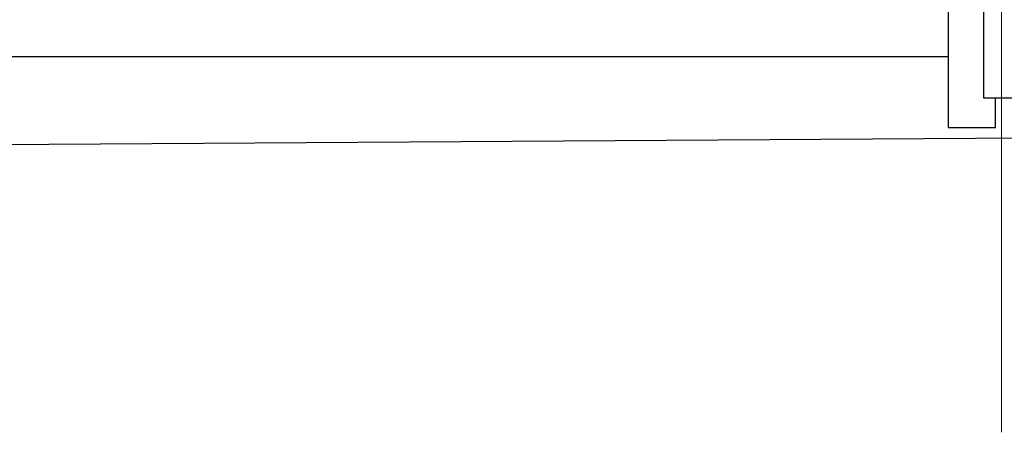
# Model space of a CAD drawing. Header units: inches. Extents: x 43593 to 117387, y -66787 to -26237.
# Tile 144 of 256: x 50499 to 50582, y -33702 to -33667. Entities that reach past the tile are written whole.
import ezdxf

# ---------------------------------------------------------------- set-up
doc = ezdxf.new("R2010")
doc.units = ezdxf.units.IN
doc.header["$MEASUREMENT"] = 0
doc.layers.get('0').update_dxf_attribs({"lineweight": 0})
doc.layers.add('AW OGRODZENIA', color=253, linetype='Continuous')

msp = doc.modelspace()

# ---------------------------------------------------------------- linework, layer by layer
at = {"linetype": 'Continuous', "ltscale": 8}
for p, q in [((50582.191, -33527.515), (50582.191, -33701.593)), ((50582.191, -33673.302), (50582.191, -33677.802))]:
    msp.add_line(p, q, dxfattribs=at)
at = {"color": 3, "linetype": 'Continuous', "lineweight": 30}
msp.add_lwpolyline([(48630.247, -33690.208), (49193.766, -33690.208), (49241.038, -33690.208), (49497.038, -33690.208), (49618.968, -33690.208), (50388.968, -33677.764), (50406.891, -33677.802), (50776.161, -33675.492), (51155.511, -33673.07), (51284.766, -33672.208)], dxfattribs=at)
at = {"layer": 'AW OGRODZENIA'}
for p, q in [((50577.691, -33528.802), (50577.691, -33675.802)), ((50580.691, -33590.931), (50580.691, -33673.302)), ((50417.191, -33669.802), (50577.691, -33669.802)), ((50580.691, -33673.302), (50583.691, -33673.302)), ((50581.691, -33675.802), (50581.691, -33673.302)), ((50577.691, -33675.802), (50581.691, -33675.802))]:
    msp.add_line(p, q, dxfattribs=at)

doc.saveas('drawing.dxf')
